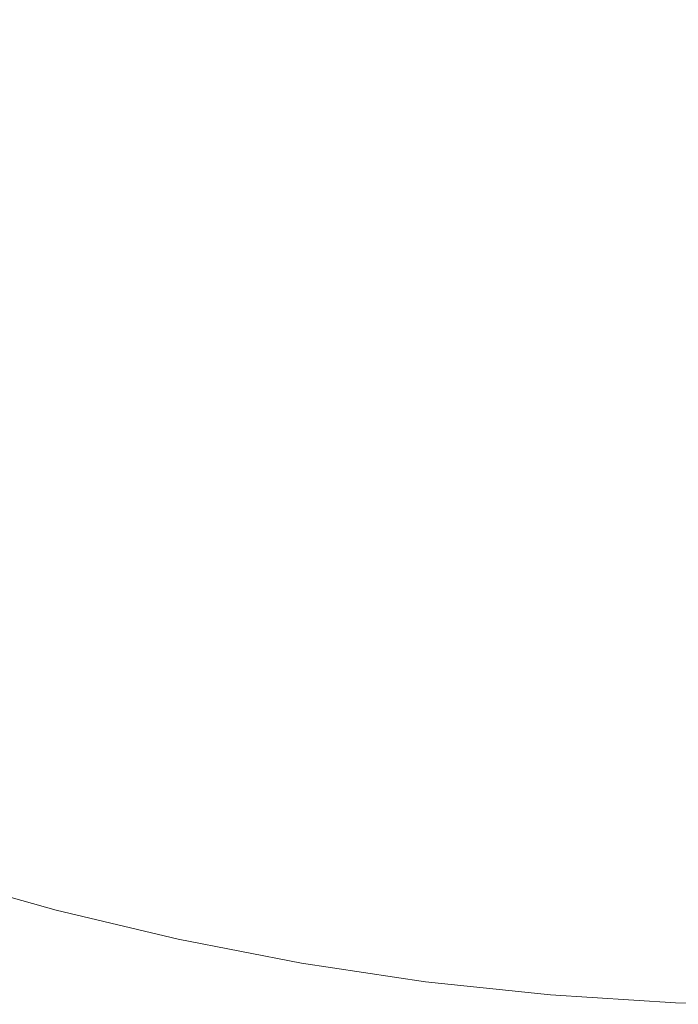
# Model space of a CAD drawing. Header units: centimetres. Extents: x -26 to 27.3, y -21.7 to -19.9.
# Tile 63 of 202: x -7.9694 to -7.9026, y -21.4598 to -21.3599. Entities that reach past the tile are written whole.
import ezdxf

# ---------------------------------------------------------------- set-up
doc = ezdxf.new("R2010")
doc.units = ezdxf.units.CM
doc.header["$LTSCALE"] = 2.54
doc.layers.add('Lucido design-1', color=7, linetype='Continuous')

# ---------------------------------------------------------------- blocks, each defined once
blk = doc.blocks.new('Gruppo-4-1')
at = {"color": 7, "linetype": 'Continuous', "lineweight": 9}
blk.add_3dface([(-25.890147, -19.959888, 330.586121), (-25.890147, -21.559888, 330.586121), (27.209853, -21.559888, 330.586121), (27.209853, -19.959888, 330.586121)], dxfattribs=at)
for points, invisible_edges in [([(-7.960888, -21.360105, 329.837987), (-7.969322, -21.356922, 329.837987), (-7.968622, -21.355182, 329.841573), (-7.960263, -21.358336, 329.841573)], 15), ([(-7.961561, -21.362011, 329.834477), (-7.970075, -21.358798, 329.834477), (-7.969322, -21.356922, 329.837987), (-7.960888, -21.360105, 329.837987)], 15), ([(-7.951778, -21.361133, 329.841573), (-7.960263, -21.358336, 329.841573), (-7.959688, -21.356708, 329.845228), (-7.951272, -21.359482, 329.845228)], 15), ([(-7.942349, -21.360371, 329.848945), (-7.95081, -21.357975, 329.848945), (-7.950393, -21.356613, 329.852718), (-7.94199, -21.358993, 329.852718)], 15), ([(-7.942746, -21.361896, 329.845228), (-7.951272, -21.359482, 329.845228), (-7.95081, -21.357975, 329.848945), (-7.942349, -21.360371, 329.848945)], 15), ([(-7.933493, -21.361014, 329.852718), (-7.94199, -21.358993, 329.852718), (-7.94167, -21.357765, 329.856541), (-7.933226, -21.359774, 329.856541)], 15), ([(-7.924515, -21.360325, 329.860408), (-7.932991, -21.358686, 329.860408), (-7.93279, -21.357752, 329.864311), (-7.924354, -21.359384, 329.864311)], 15), ([(-7.962282, -21.364051, 329.831048), (-7.970882, -21.360806, 329.831048), (-7.970075, -21.358798, 329.834477), (-7.961561, -21.362011, 329.834477)], 15), ([(-7.952327, -21.362927, 329.837987), (-7.960888, -21.360105, 329.837987), (-7.960263, -21.358336, 329.841573), (-7.951778, -21.361133, 329.841573)], 15), ([(-7.933793, -21.362406, 329.848945), (-7.942349, -21.360371, 329.848945), (-7.94199, -21.358993, 329.852718), (-7.933493, -21.361014, 329.852718)], 15), ([(-7.924703, -21.361422, 329.856541), (-7.933226, -21.359774, 329.856541), (-7.932991, -21.358686, 329.860408), (-7.924515, -21.360325, 329.860408)], 15), ([(-7.915856, -21.360656, 329.864311), (-7.924354, -21.359384, 329.864311), (-7.924219, -21.358599, 329.868245), (-7.915755, -21.359866, 329.868245)], 15), ([(-7.907191, -21.360137, 329.872202), (-7.915674, -21.359234, 329.872202), (-7.915614, -21.35876, 329.876176), (-7.90715, -21.359661, 329.876176)], 15), ([(-7.943181, -21.363568, 329.841573), (-7.951778, -21.361133, 329.841573), (-7.951272, -21.359482, 329.845228), (-7.942746, -21.361896, 329.845228)], 15), ([(-7.924918, -21.362672, 329.852718), (-7.933493, -21.361014, 329.852718), (-7.933226, -21.359774, 329.856541), (-7.924703, -21.361422, 329.856541)], 15), ([(-7.915978, -21.361603, 329.860408), (-7.924515, -21.360325, 329.860408), (-7.924354, -21.359384, 329.864311), (-7.915856, -21.360656, 329.864311)], 15), ([(-7.907312, -21.361566, 329.864311), (-7.915856, -21.360656, 329.864311), (-7.915755, -21.359866, 329.868245), (-7.907245, -21.360773, 329.868245)], 15), ([(-7.907245, -21.360773, 329.868245), (-7.915755, -21.359866, 329.868245), (-7.915674, -21.359234, 329.872202), (-7.907191, -21.360137, 329.872202)], 15), ([(-7.898677, -21.36068, 329.872202), (-7.907191, -21.360137, 329.872202), (-7.90715, -21.359661, 329.876176), (-7.898656, -21.360203, 329.876176)], 15), ([(-7.898656, -21.360203, 329.876176), (-7.90715, -21.359661, 329.876176), (-7.907123, -21.359345, 329.880161), (-7.898643, -21.359885, 329.880161)], 15), ([(-7.96305, -21.366223, 329.827706), (-7.971741, -21.362943, 329.827706), (-7.970882, -21.360806, 329.831048), (-7.962282, -21.364051, 329.831048)], 15), ([(-7.952919, -21.36486, 329.834477), (-7.961561, -21.362011, 329.834477), (-7.960888, -21.360105, 329.837987), (-7.952327, -21.362927, 329.837987)], 15), ([(-7.934125, -21.363947, 329.845228), (-7.942746, -21.361896, 329.845228), (-7.942349, -21.360371, 329.848945), (-7.933793, -21.362406, 329.848945)], 15), ([(-7.925158, -21.364075, 329.848945), (-7.933793, -21.362406, 329.848945), (-7.933493, -21.361014, 329.852718), (-7.924918, -21.362672, 329.852718)], 15), ([(-7.916119, -21.362707, 329.856541), (-7.924703, -21.361422, 329.856541), (-7.924515, -21.360325, 329.860408), (-7.915978, -21.361603, 329.860408)], 15), ([(-7.907393, -21.362518, 329.860408), (-7.915978, -21.361603, 329.860408), (-7.915856, -21.360656, 329.864311), (-7.907312, -21.361566, 329.864311)], 15), ([(-7.898737, -21.362113, 329.864311), (-7.907312, -21.361566, 329.864311), (-7.907245, -21.360773, 329.868245), (-7.898704, -21.361317, 329.868245)], 15), ([(-7.898704, -21.361317, 329.868245), (-7.907245, -21.360773, 329.868245), (-7.907191, -21.360137, 329.872202), (-7.898677, -21.36068, 329.872202)], 15), ([(-7.953553, -21.366929, 329.831048), (-7.962282, -21.364051, 329.831048), (-7.961561, -21.362011, 329.834477), (-7.952919, -21.36486, 329.834477)], 15), ([(-7.943654, -21.365383, 329.837987), (-7.952327, -21.362927, 329.837987), (-7.951778, -21.361133, 329.841573), (-7.943181, -21.363568, 329.841573)], 15), ([(-7.934489, -21.365635, 329.841573), (-7.943181, -21.363568, 329.841573), (-7.942746, -21.361896, 329.845228), (-7.934125, -21.363947, 329.845228)], 15), ([(-7.91628, -21.363965, 329.852718), (-7.924918, -21.362672, 329.852718), (-7.924703, -21.361422, 329.856541), (-7.916119, -21.362707, 329.856541)], 15), ([(-7.907488, -21.363626, 329.856541), (-7.916119, -21.362707, 329.856541), (-7.915978, -21.361603, 329.860408), (-7.907393, -21.362518, 329.860408)], 15), ([(-7.898778, -21.363067, 329.860408), (-7.907393, -21.362518, 329.860408), (-7.907312, -21.361566, 329.864311), (-7.898737, -21.362113, 329.864311)], 15), ([(-7.963875, -21.368559, 329.824409), (-7.972665, -21.365242, 329.824409), (-7.971741, -21.362943, 329.827706), (-7.96305, -21.366223, 329.827706)], 15), ([(-7.944163, -21.367339, 329.834477), (-7.952919, -21.36486, 329.834477), (-7.952327, -21.362927, 329.837987), (-7.943654, -21.365383, 329.837987)], 15), ([(-7.925425, -21.365629, 329.845228), (-7.934125, -21.363947, 329.845228), (-7.933793, -21.362406, 329.848945), (-7.925158, -21.364075, 329.848945)], 15), ([(-7.916461, -21.365377, 329.848945), (-7.925158, -21.364075, 329.848945), (-7.924918, -21.362672, 329.852718), (-7.91628, -21.363965, 329.852718)], 15), ([(-7.907595, -21.364891, 329.852718), (-7.91628, -21.363965, 329.852718), (-7.916119, -21.362707, 329.856541), (-7.907488, -21.363626, 329.856541)], 15), ([(-7.898825, -21.364179, 329.856541), (-7.907488, -21.363626, 329.856541), (-7.907393, -21.362518, 329.860408), (-7.898778, -21.363067, 329.860408)], 15), ([(-7.954227, -21.369132, 329.827706), (-7.96305, -21.366223, 329.827706), (-7.962282, -21.364051, 329.831048), (-7.953553, -21.366929, 329.831048)], 15), ([(-7.934884, -21.367469, 329.837987), (-7.943654, -21.365383, 329.837987), (-7.943181, -21.363568, 329.841573), (-7.934489, -21.365635, 329.841573)], 15), ([(-7.925717, -21.367332, 329.841573), (-7.934489, -21.365635, 329.841573), (-7.934125, -21.363947, 329.845228), (-7.925425, -21.365629, 329.845228)], 15), ([(-7.916661, -21.366941, 329.845228), (-7.925425, -21.365629, 329.845228), (-7.925158, -21.364075, 329.848945), (-7.916461, -21.365377, 329.848945)], 15), ([(-7.907716, -21.366309, 329.848945), (-7.916461, -21.365377, 329.848945), (-7.91628, -21.363965, 329.852718), (-7.907595, -21.364891, 329.852718)], 15), ([(-7.898879, -21.365446, 329.852718), (-7.907595, -21.364891, 329.852718), (-7.907488, -21.363626, 329.856541), (-7.898825, -21.364179, 329.856541)], 15), ([(-7.944708, -21.369433, 329.831048), (-7.953553, -21.366929, 329.831048), (-7.952919, -21.36486, 329.834477), (-7.944163, -21.367339, 329.834477)], 15), ([(-7.898939, -21.366869, 329.848945), (-7.907716, -21.366309, 329.848945), (-7.907595, -21.364891, 329.852718), (-7.898879, -21.365446, 329.852718)], 15), ([(-7.964733, -21.370987, 329.821261), (-7.973625, -21.367631, 329.821261), (-7.972665, -21.365242, 329.824409), (-7.963875, -21.368559, 329.824409)], 15), ([(-7.93531, -21.369445, 329.834477), (-7.944163, -21.367339, 329.834477), (-7.943654, -21.365383, 329.837987), (-7.934884, -21.367469, 329.837987)], 15), ([(-7.926034, -21.36918, 329.837987), (-7.934884, -21.367469, 329.837987), (-7.934489, -21.365635, 329.841573), (-7.925717, -21.367332, 329.841573)], 15), ([(-7.916881, -21.368654, 329.841573), (-7.925717, -21.367332, 329.841573), (-7.925425, -21.365629, 329.845228), (-7.916661, -21.366941, 329.845228)], 15), ([(-7.90785, -21.36788, 329.845228), (-7.916661, -21.366941, 329.845228), (-7.916461, -21.365377, 329.848945), (-7.907716, -21.366309, 329.848945)], 15), ([(-7.954953, -21.3715, 329.824409), (-7.963875, -21.368559, 329.824409), (-7.96305, -21.366223, 329.827706), (-7.954227, -21.369132, 329.827706)], 15), ([(-7.945289, -21.371663, 329.827706), (-7.954227, -21.369132, 329.827706), (-7.953553, -21.366929, 329.831048), (-7.944708, -21.369433, 329.831048)], 15), ([(-7.907996, -21.369601, 329.841573), (-7.916881, -21.368654, 329.841573), (-7.916661, -21.366941, 329.845228), (-7.90785, -21.36788, 329.845228)], 15), ([(-7.899006, -21.368444, 329.845228), (-7.90785, -21.36788, 329.845228), (-7.907716, -21.366309, 329.848945), (-7.898939, -21.366869, 329.848945)], 15), ([(-7.965634, -21.373536, 329.818216), (-7.974633, -21.370139, 329.818216), (-7.973625, -21.367631, 329.821261), (-7.964733, -21.370987, 329.821261)], 15), ([(-7.935766, -21.37156, 329.831048), (-7.944708, -21.369433, 329.831048), (-7.944163, -21.367339, 329.834477), (-7.93531, -21.369445, 329.834477)], 15), ([(-7.926375, -21.371172, 329.834477), (-7.93531, -21.369445, 329.834477), (-7.934884, -21.367469, 329.837987), (-7.926034, -21.36918, 329.837987)], 15), ([(-7.917119, -21.370515, 329.837987), (-7.926034, -21.36918, 329.837987), (-7.925717, -21.367332, 329.841573), (-7.916881, -21.368654, 329.841573)], 15), ([(-7.89908, -21.370169, 329.841573), (-7.907996, -21.369601, 329.841573), (-7.90785, -21.36788, 329.845228), (-7.899006, -21.368444, 329.845228)], 15), ([(-7.955706, -21.373962, 329.821261), (-7.964733, -21.370987, 329.821261), (-7.963875, -21.368559, 329.824409), (-7.954953, -21.3715, 329.824409)], 15), ([(-7.908155, -21.37147, 329.837987), (-7.917119, -21.370515, 329.837987), (-7.916881, -21.368654, 329.841573), (-7.907996, -21.369601, 329.841573)], 15), ([(-7.945913, -21.37406, 329.824409), (-7.954953, -21.3715, 329.824409), (-7.954227, -21.369132, 329.827706), (-7.945289, -21.371663, 329.827706)], 15), ([(-7.936251, -21.373812, 329.827706), (-7.945289, -21.371663, 329.827706), (-7.944708, -21.369433, 329.831048), (-7.935766, -21.37156, 329.831048)], 15), ([(-7.926741, -21.373306, 329.831048), (-7.935766, -21.37156, 329.831048), (-7.93531, -21.369445, 329.834477), (-7.926375, -21.371172, 329.834477)], 15), ([(-7.917376, -21.37252, 329.834477), (-7.926375, -21.371172, 329.834477), (-7.926034, -21.36918, 329.837987), (-7.917119, -21.370515, 329.837987)], 15), ([(-7.899159, -21.372043, 329.837987), (-7.908155, -21.37147, 329.837987), (-7.907996, -21.369601, 329.841573), (-7.89908, -21.370169, 329.841573)], 15), ([(-7.966576, -21.376202, 329.815281), (-7.975687, -21.372763, 329.815281), (-7.974633, -21.370139, 329.818216), (-7.965634, -21.373536, 329.818216)], 15), ([(-7.956498, -21.376547, 329.818216), (-7.965634, -21.373536, 329.818216), (-7.964733, -21.370987, 329.821261), (-7.955706, -21.373962, 329.821261)], 15), ([(-7.908327, -21.373484, 329.834477), (-7.917376, -21.37252, 329.834477), (-7.917119, -21.370515, 329.837987), (-7.908155, -21.37147, 329.837987)], 15), ([(-7.946562, -21.376552, 329.821261), (-7.955706, -21.373962, 329.821261), (-7.954953, -21.3715, 329.824409), (-7.945913, -21.37406, 329.824409)], 15), ([(-7.936773, -21.376234, 329.824409), (-7.945913, -21.37406, 329.824409), (-7.945289, -21.371663, 329.827706), (-7.936251, -21.373812, 329.827706)], 15), ([(-7.92713, -21.375576, 329.827706), (-7.936251, -21.373812, 329.827706), (-7.935766, -21.37156, 329.831048), (-7.926741, -21.373306, 329.831048)], 15), ([(-7.91765, -21.374666, 329.831048), (-7.926741, -21.373306, 329.831048), (-7.926375, -21.371172, 329.834477), (-7.917376, -21.37252, 329.834477)], 15), ([(-7.899245, -21.374063, 329.834477), (-7.908327, -21.373484, 329.834477), (-7.908155, -21.37147, 329.837987), (-7.899159, -21.372043, 329.837987)], 15), ([(-7.967558, -21.378982, 329.812462), (-7.976787, -21.375499, 329.812462), (-7.975687, -21.372763, 329.815281), (-7.966576, -21.376202, 329.815281)], 15), ([(-7.90851, -21.37564, 329.831048), (-7.91765, -21.374666, 329.831048), (-7.917376, -21.37252, 329.834477), (-7.908327, -21.373484, 329.834477)], 15), ([(-7.957326, -21.379251, 329.815281), (-7.966576, -21.376202, 329.815281), (-7.965634, -21.373536, 329.818216), (-7.956498, -21.376547, 329.818216)], 15), ([(-7.947243, -21.379168, 329.818216), (-7.956498, -21.376547, 329.818216), (-7.955706, -21.373962, 329.821261), (-7.946562, -21.376552, 329.821261)], 15), ([(-7.937316, -21.378751, 329.821261), (-7.946562, -21.376552, 329.821261), (-7.945913, -21.37406, 329.824409), (-7.936773, -21.376234, 329.824409)], 15), ([(-7.927549, -21.378018, 329.824409), (-7.936773, -21.376234, 329.824409), (-7.936251, -21.373812, 329.827706), (-7.92713, -21.375576, 329.827706)], 15), ([(-7.917943, -21.376951, 329.827706), (-7.92713, -21.375576, 329.827706), (-7.926741, -21.373306, 329.831048), (-7.91765, -21.374666, 329.831048)], 15), ([(-7.899337, -21.376225, 329.831048), (-7.90851, -21.37564, 329.831048), (-7.908327, -21.373484, 329.834477), (-7.899245, -21.374063, 329.834477)], 15), ([(-7.908706, -21.377935, 329.827706), (-7.917943, -21.376951, 329.827706), (-7.91765, -21.374666, 329.831048), (-7.90851, -21.37564, 329.831048)], 15), ([(-7.968578, -21.38187, 329.809762), (-7.977929, -21.378341, 329.809762), (-7.976787, -21.375499, 329.812462), (-7.967558, -21.378982, 329.812462)], 15), ([(-7.918258, -21.379409, 329.824409), (-7.927549, -21.378018, 329.824409), (-7.92713, -21.375576, 329.827706), (-7.917943, -21.376951, 329.827706)], 15), ([(-7.899435, -21.378527, 329.827706), (-7.908706, -21.377935, 329.827706), (-7.90851, -21.37564, 329.831048), (-7.899337, -21.376225, 329.831048)], 15), ([(-7.958189, -21.38207, 329.812462), (-7.967558, -21.378982, 329.812462), (-7.966576, -21.376202, 329.815281), (-7.957326, -21.379251, 329.815281)], 15), ([(-7.947956, -21.381904, 329.815281), (-7.957326, -21.379251, 329.815281), (-7.956498, -21.376547, 329.818216), (-7.947243, -21.379168, 329.818216)], 15), ([(-7.937885, -21.381393, 329.818216), (-7.947243, -21.379168, 329.818216), (-7.946562, -21.376552, 329.821261), (-7.937316, -21.378751, 329.821261)], 15), ([(-7.927984, -21.380555, 329.821261), (-7.937316, -21.378751, 329.821261), (-7.936773, -21.376234, 329.824409), (-7.927549, -21.378018, 329.824409)], 15), ([(-7.908916, -21.380404, 329.824409), (-7.918258, -21.379409, 329.824409), (-7.917943, -21.376951, 329.827706), (-7.908706, -21.377935, 329.827706)], 15), ([(-7.918585, -21.381962, 329.821261), (-7.927984, -21.380555, 329.821261), (-7.927549, -21.378018, 329.824409), (-7.918258, -21.379409, 329.824409)], 15), ([(-7.89954, -21.381002, 329.824409), (-7.908916, -21.380404, 329.824409), (-7.908706, -21.377935, 329.827706), (-7.899435, -21.378527, 329.827706)], 15), ([(-7.969636, -21.384863, 329.807187), (-7.979112, -21.381286, 329.807187), (-7.977929, -21.378341, 329.809762), (-7.968578, -21.38187, 329.809762)], 15), ([(-7.959086, -21.384999, 329.809762), (-7.968578, -21.38187, 329.809762), (-7.967558, -21.378982, 329.812462), (-7.958189, -21.38207, 329.812462)], 15), ([(-7.928441, -21.38322, 329.818216), (-7.937885, -21.381393, 329.818216), (-7.937316, -21.378751, 329.821261), (-7.927984, -21.380555, 329.821261)], 15), ([(-7.948698, -21.384757, 329.812462), (-7.958189, -21.38207, 329.812462), (-7.957326, -21.379251, 329.815281), (-7.947956, -21.381904, 329.815281)], 15), ([(-7.938481, -21.384158, 329.815281), (-7.947956, -21.381904, 329.815281), (-7.947243, -21.379168, 329.818216), (-7.937885, -21.381393, 329.818216)], 15), ([(-7.909134, -21.382969, 329.821261), (-7.918585, -21.381962, 329.821261), (-7.918258, -21.379409, 329.824409), (-7.908916, -21.380404, 329.824409)], 15), ([(-7.918928, -21.384644, 329.818216), (-7.928441, -21.38322, 329.818216), (-7.927984, -21.380555, 329.821261), (-7.918585, -21.381962, 329.821261)], 15), ([(-7.899649, -21.383574, 329.821261), (-7.909134, -21.382969, 329.821261), (-7.908916, -21.380404, 329.824409), (-7.89954, -21.381002, 329.824409)], 15), ([(-7.960016, -21.388034, 329.807187), (-7.969636, -21.384863, 329.807187), (-7.968578, -21.38187, 329.809762), (-7.959086, -21.384999, 329.809762)], 15), ([(-7.939102, -21.38704, 329.812462), (-7.948698, -21.384757, 329.812462), (-7.947956, -21.381904, 329.815281), (-7.938481, -21.384158, 329.815281)], 15), ([(-7.928919, -21.386007, 329.815281), (-7.938481, -21.384158, 329.815281), (-7.937885, -21.381393, 329.818216), (-7.928441, -21.38322, 329.818216)], 15), ([(-7.909363, -21.385663, 329.818216), (-7.918928, -21.384644, 329.818216), (-7.918585, -21.381962, 329.821261), (-7.909134, -21.382969, 329.821261)], 15), ([(-7.94947, -21.387722, 329.809762), (-7.959086, -21.384999, 329.809762), (-7.958189, -21.38207, 329.812462), (-7.948698, -21.384757, 329.812462)], 15), ([(-7.899764, -21.386275, 329.818216), (-7.909363, -21.385663, 329.818216), (-7.909134, -21.382969, 329.821261), (-7.899649, -21.383574, 329.821261)], 15), ([(-7.919287, -21.387449, 329.815281), (-7.928919, -21.386007, 329.815281), (-7.928441, -21.38322, 329.818216), (-7.918928, -21.384644, 329.818216)], 15), ([(-7.960976, -21.391169, 329.804742), (-7.970728, -21.387955, 329.804742), (-7.969636, -21.384863, 329.807187), (-7.960016, -21.388034, 329.807187)], 15), ([(-7.95027, -21.390793, 329.807187), (-7.960016, -21.388034, 329.807187), (-7.959086, -21.384999, 329.809762), (-7.94947, -21.387722, 329.809762)], 15), ([(-7.939747, -21.390034, 329.809762), (-7.94947, -21.387722, 329.809762), (-7.948698, -21.384757, 329.812462), (-7.939102, -21.38704, 329.812462)], 15), ([(-7.929417, -21.388913, 329.812462), (-7.939102, -21.38704, 329.812462), (-7.938481, -21.384158, 329.815281), (-7.928919, -21.386007, 329.815281)], 15), ([(-7.909603, -21.388481, 329.815281), (-7.919287, -21.387449, 329.815281), (-7.918928, -21.384644, 329.818216), (-7.909363, -21.385663, 329.818216)], 15), ([(-7.919662, -21.390373, 329.812462), (-7.929417, -21.388913, 329.812462), (-7.928919, -21.386007, 329.815281), (-7.919287, -21.387449, 329.815281)], 15), ([(-7.899884, -21.3891, 329.815281), (-7.909603, -21.388481, 329.815281), (-7.909363, -21.385663, 329.818216), (-7.899764, -21.386275, 329.818216)], 15), ([(-7.929935, -21.391932, 329.809762), (-7.939747, -21.390034, 329.809762), (-7.939102, -21.38704, 329.812462), (-7.929417, -21.388913, 329.812462)], 15), ([(-7.961966, -21.394401, 329.802432), (-7.971854, -21.391142, 329.802432), (-7.970728, -21.387955, 329.804742), (-7.960976, -21.391169, 329.804742)], 15), ([(-7.951096, -21.393967, 329.804742), (-7.960976, -21.391169, 329.804742), (-7.960016, -21.388034, 329.807187), (-7.95027, -21.390793, 329.807187)], 15), ([(-7.940416, -21.393137, 329.807187), (-7.95027, -21.390793, 329.807187), (-7.94947, -21.387722, 329.809762), (-7.939747, -21.390034, 329.809762)], 15), ([(-7.909853, -21.391418, 329.812462), (-7.919662, -21.390373, 329.812462), (-7.919287, -21.387449, 329.815281), (-7.909603, -21.388481, 329.815281)], 15), ([(-7.920051, -21.393411, 329.809762), (-7.929935, -21.391932, 329.809762), (-7.929417, -21.388913, 329.812462), (-7.919662, -21.390373, 329.812462)], 15), ([(-7.900009, -21.392046, 329.812462), (-7.909853, -21.391418, 329.812462), (-7.909603, -21.388481, 329.815281), (-7.899884, -21.3891, 329.815281)], 15), ([(-7.930471, -21.39506, 329.807187), (-7.940416, -21.393137, 329.807187), (-7.939747, -21.390034, 329.809762), (-7.929935, -21.391932, 329.809762)], 15), ([(-7.941107, -21.396343, 329.804742), (-7.951096, -21.393967, 329.804742), (-7.95027, -21.390793, 329.807187), (-7.940416, -21.393137, 329.807187)], 15), ([(-7.910113, -21.39447, 329.809762), (-7.920051, -21.393411, 329.809762), (-7.919662, -21.390373, 329.812462), (-7.909853, -21.391418, 329.812462)], 15), ([(-7.962983, -21.397724, 329.800259), (-7.973012, -21.394418, 329.800259), (-7.971854, -21.391142, 329.802432), (-7.961966, -21.394401, 329.802432)], 15), ([(-7.951948, -21.397238, 329.802432), (-7.961966, -21.394401, 329.802432), (-7.960976, -21.391169, 329.804742), (-7.951096, -21.393967, 329.804742)], 15), ([(-7.920454, -21.39656, 329.807187), (-7.930471, -21.39506, 329.807187), (-7.929935, -21.391932, 329.809762), (-7.920051, -21.393411, 329.809762)], 15), ([(-7.900139, -21.395106, 329.809762), (-7.910113, -21.39447, 329.809762), (-7.909853, -21.391418, 329.812462), (-7.900009, -21.392046, 329.812462)], 15), ([(-7.941819, -21.399647, 329.802432), (-7.951948, -21.397238, 329.802432), (-7.951096, -21.393967, 329.804742), (-7.941107, -21.396343, 329.804742)], 15), ([(-7.931026, -21.398293, 329.804742), (-7.941107, -21.396343, 329.804742), (-7.940416, -21.393137, 329.807187), (-7.930471, -21.39506, 329.807187)], 15), ([(-7.910382, -21.397633, 329.807187), (-7.920454, -21.39656, 329.807187), (-7.920051, -21.393411, 329.809762), (-7.910113, -21.39447, 329.809762)], 15), ([(-7.964027, -21.401132, 329.798229), (-7.974199, -21.397779, 329.798229), (-7.973012, -21.394418, 329.800259), (-7.962983, -21.397724, 329.800259)], 15), ([(-7.952824, -21.400601, 329.800259), (-7.962983, -21.397724, 329.800259), (-7.961966, -21.394401, 329.802432), (-7.951948, -21.397238, 329.802432)], 15), ([(-7.900274, -21.398277, 329.807187), (-7.910382, -21.397633, 329.807187), (-7.910113, -21.39447, 329.809762), (-7.900139, -21.395106, 329.809762)], 15), ([(-7.920871, -21.399813, 329.804742), (-7.931026, -21.398293, 329.804742), (-7.930471, -21.39506, 329.807187), (-7.920454, -21.39656, 329.807187)], 15), ([(-7.931597, -21.401624, 329.802432), (-7.941819, -21.399647, 329.802432), (-7.941107, -21.396343, 329.804742), (-7.931026, -21.398293, 329.804742)], 15), ([(-7.91066, -21.400901, 329.804742), (-7.920871, -21.399813, 329.804742), (-7.920454, -21.39656, 329.807187), (-7.910382, -21.397633, 329.807187)], 15), ([(-7.965095, -21.40462, 329.796346), (-7.975414, -21.401218, 329.796346), (-7.974199, -21.397779, 329.798229), (-7.964027, -21.401132, 329.798229)], 15), ([(-7.953722, -21.40405, 329.798229), (-7.964027, -21.401132, 329.798229), (-7.962983, -21.397724, 329.800259), (-7.952824, -21.400601, 329.800259)], 15), ([(-7.942551, -21.403044, 329.800259), (-7.952824, -21.400601, 329.800259), (-7.951948, -21.397238, 329.802432), (-7.941819, -21.399647, 329.802432)], 15), ([(-7.900413, -21.401554, 329.804742), (-7.91066, -21.400901, 329.804742), (-7.910382, -21.397633, 329.807187), (-7.900274, -21.398277, 329.807187)], 15), ([(-7.9213, -21.403166, 329.802432), (-7.931597, -21.401624, 329.802432), (-7.931026, -21.398293, 329.804742), (-7.920871, -21.399813, 329.804742)], 15), ([(-7.932184, -21.405049, 329.800259), (-7.942551, -21.403044, 329.800259), (-7.941819, -21.399647, 329.802432), (-7.931597, -21.401624, 329.802432)], 15), ([(-7.910947, -21.404268, 329.802432), (-7.9213, -21.403166, 329.802432), (-7.920871, -21.399813, 329.804742), (-7.91066, -21.400901, 329.804742)], 15), ([(-7.943302, -21.406528, 329.798229), (-7.953722, -21.40405, 329.798229), (-7.952824, -21.400601, 329.800259), (-7.942551, -21.403044, 329.800259)], 15), ([(-7.900556, -21.404931, 329.802432), (-7.910947, -21.404268, 329.802432), (-7.91066, -21.400901, 329.804742), (-7.900413, -21.401554, 329.804742)], 15), ([(-7.966186, -21.408182, 329.794612), (-7.976655, -21.404731, 329.794612), (-7.975414, -21.401218, 329.796346), (-7.965095, -21.40462, 329.796346)], 15), ([(-7.954641, -21.40758, 329.796346), (-7.965095, -21.40462, 329.796346), (-7.964027, -21.401132, 329.798229), (-7.953722, -21.40405, 329.798229)], 15), ([(-7.921741, -21.406612, 329.800259), (-7.932184, -21.405049, 329.800259), (-7.931597, -21.401624, 329.802432), (-7.9213, -21.403166, 329.802432)], 15), ([(-7.932786, -21.408562, 329.798229), (-7.943302, -21.406528, 329.798229), (-7.942551, -21.403044, 329.800259), (-7.932184, -21.405049, 329.800259)], 15), ([(-7.911242, -21.407731, 329.800259), (-7.921741, -21.406612, 329.800259), (-7.9213, -21.403166, 329.802432), (-7.910947, -21.404268, 329.802432)], 15), ([(-7.967298, -21.411812, 329.793031), (-7.97792, -21.408311, 329.793031), (-7.976655, -21.404731, 329.794612), (-7.966186, -21.408182, 329.794612)], 15), ([(-7.95558, -21.411185, 329.794612), (-7.966186, -21.408182, 329.794612), (-7.965095, -21.40462, 329.796346), (-7.954641, -21.40758, 329.796346)], 15), ([(-7.944071, -21.410094, 329.796346), (-7.954641, -21.40758, 329.796346), (-7.953722, -21.40405, 329.798229), (-7.943302, -21.406528, 329.798229)], 15), ([(-7.900704, -21.408403, 329.800259), (-7.911242, -21.407731, 329.800259), (-7.910947, -21.404268, 329.802432), (-7.900556, -21.404931, 329.802432)], 15), ([(-7.922194, -21.410148, 329.798229), (-7.932786, -21.408562, 329.798229), (-7.932184, -21.405049, 329.800259), (-7.921741, -21.406612, 329.800259)], 15), ([(-7.933403, -21.412157, 329.796346), (-7.944071, -21.410094, 329.796346), (-7.943302, -21.406528, 329.798229), (-7.932786, -21.408562, 329.798229)], 15), ([(-7.911544, -21.411282, 329.798229), (-7.922194, -21.410148, 329.798229), (-7.921741, -21.406612, 329.800259), (-7.911242, -21.407731, 329.800259)], 15), ([(-7.944855, -21.413736, 329.794612), (-7.95558, -21.411185, 329.794612), (-7.954641, -21.40758, 329.796346), (-7.944071, -21.410094, 329.796346)], 15), ([(-7.900855, -21.411964, 329.798229), (-7.911544, -21.411282, 329.798229), (-7.911242, -21.407731, 329.800259), (-7.900704, -21.408403, 329.800259)], 15), ([(-7.968429, -21.415505, 329.791607), (-7.979207, -21.411952, 329.791607), (-7.97792, -21.408311, 329.793031), (-7.967298, -21.411812, 329.793031)], 15), ([(-7.956536, -21.414859, 329.793031), (-7.967298, -21.411812, 329.793031), (-7.966186, -21.408182, 329.794612), (-7.95558, -21.411185, 329.794612)], 15), ([(-7.922657, -21.413766, 329.796346), (-7.933403, -21.412157, 329.796346), (-7.932786, -21.408562, 329.798229), (-7.922194, -21.410148, 329.798229)], 15), ([(-7.934032, -21.415829, 329.794612), (-7.944855, -21.413736, 329.794612), (-7.944071, -21.410094, 329.796346), (-7.933403, -21.412157, 329.796346)], 15), ([(-7.911853, -21.414917, 329.796346), (-7.922657, -21.413766, 329.796346), (-7.922194, -21.410148, 329.798229), (-7.911544, -21.411282, 329.798229)], 15), ([(-7.969577, -21.419253, 329.790342), (-7.980513, -21.415649, 329.790342), (-7.979207, -21.411952, 329.791607), (-7.968429, -21.415505, 329.791607)], 15), ([(-7.95751, -21.418597, 329.791607), (-7.968429, -21.415505, 329.791607), (-7.967298, -21.411812, 329.793031), (-7.956536, -21.414859, 329.793031)], 15), ([(-7.945655, -21.417447, 329.793031), (-7.956536, -21.414859, 329.793031), (-7.95558, -21.411185, 329.794612), (-7.944855, -21.413736, 329.794612)], 15), ([(-7.90101, -21.415608, 329.796346), (-7.911853, -21.414917, 329.796346), (-7.911544, -21.411282, 329.798229), (-7.900855, -21.411964, 329.798229)], 15), ([(-7.923131, -21.417461, 329.794612), (-7.934032, -21.415829, 329.794612), (-7.933403, -21.412157, 329.796346), (-7.922657, -21.413766, 329.796346)], 15), ([(-7.934674, -21.419571, 329.793031), (-7.945655, -21.417447, 329.793031), (-7.944855, -21.413736, 329.794612), (-7.934032, -21.415829, 329.794612)], 15), ([(-7.912169, -21.418629, 329.794612), (-7.923131, -21.417461, 329.794612), (-7.922657, -21.413766, 329.796346), (-7.911853, -21.414917, 329.796346)], 15), ([(-7.946469, -21.421223, 329.791607), (-7.95751, -21.418597, 329.791607), (-7.956536, -21.414859, 329.793031), (-7.945655, -21.417447, 329.793031)], 15), ([(-7.901168, -21.41933, 329.794612), (-7.912169, -21.418629, 329.794612), (-7.911853, -21.414917, 329.796346), (-7.90101, -21.415608, 329.796346)], 15), ([(-7.958497, -21.422391, 329.790342), (-7.969577, -21.419253, 329.790342), (-7.968429, -21.415505, 329.791607), (-7.95751, -21.418597, 329.791607)], 15), ([(-7.923613, -21.421227, 329.793031), (-7.934674, -21.419571, 329.793031), (-7.934032, -21.415829, 329.794612), (-7.923131, -21.417461, 329.794612)], 15), ([(-7.935327, -21.423377, 329.791607), (-7.946469, -21.421223, 329.791607), (-7.945655, -21.417447, 329.793031), (-7.934674, -21.419571, 329.793031)], 15), ([(-7.912491, -21.422412, 329.793031), (-7.923613, -21.421227, 329.793031), (-7.923131, -21.417461, 329.794612), (-7.912169, -21.418629, 329.794612)], 15), ([(-7.947295, -21.425055, 329.790342), (-7.958497, -21.422391, 329.790342), (-7.95751, -21.418597, 329.791607), (-7.946469, -21.421223, 329.791607)], 15), ([(-7.901329, -21.423124, 329.793031), (-7.912491, -21.422412, 329.793031), (-7.912169, -21.418629, 329.794612), (-7.901168, -21.41933, 329.794612)], 15), ([(-7.959498, -21.426235, 329.789238), (-7.97074, -21.423052, 329.789238), (-7.969577, -21.419253, 329.790342), (-7.958497, -21.422391, 329.790342)], 15), ([(-7.924103, -21.425058, 329.791607), (-7.935327, -21.423377, 329.791607), (-7.934674, -21.419571, 329.793031), (-7.923613, -21.421227, 329.793031)], 15), ([(-7.935989, -21.427242, 329.790342), (-7.947295, -21.425055, 329.790342), (-7.946469, -21.421223, 329.791607), (-7.935327, -21.423377, 329.791607)], 15), ([(-7.912819, -21.42626, 329.791607), (-7.924103, -21.425058, 329.791607), (-7.923613, -21.421227, 329.793031), (-7.912491, -21.422412, 329.793031)], 15), ([(-7.948132, -21.428939, 329.789238), (-7.959498, -21.426235, 329.789238), (-7.958497, -21.422391, 329.790342), (-7.947295, -21.425055, 329.790342)], 15), ([(-7.901493, -21.426982, 329.791607), (-7.912819, -21.42626, 329.791607), (-7.912491, -21.422412, 329.793031), (-7.901329, -21.423124, 329.793031)], 15), ([(-7.960511, -21.430124, 329.788299), (-7.971917, -21.426894, 329.788299), (-7.97074, -21.423052, 329.789238), (-7.959498, -21.426235, 329.789238)], 15), ([(-7.924601, -21.428946, 329.790342), (-7.935989, -21.427242, 329.790342), (-7.935327, -21.423377, 329.791607), (-7.924103, -21.425058, 329.791607)], 15), ([(-7.936661, -21.431157, 329.789238), (-7.948132, -21.428939, 329.789238), (-7.947295, -21.425055, 329.790342), (-7.935989, -21.427242, 329.790342)], 15), ([(-7.913151, -21.430166, 329.790342), (-7.924601, -21.428946, 329.790342), (-7.924103, -21.425058, 329.791607), (-7.912819, -21.42626, 329.791607)], 15), ([(-7.961533, -21.434051, 329.787525), (-7.973105, -21.430774, 329.787525), (-7.971917, -21.426894, 329.788299), (-7.960511, -21.430124, 329.788299)], 15), ([(-7.948978, -21.432867, 329.788299), (-7.960511, -21.430124, 329.788299), (-7.959498, -21.426235, 329.789238), (-7.948132, -21.428939, 329.789238)], 15), ([(-7.901659, -21.430899, 329.790342), (-7.913151, -21.430166, 329.790342), (-7.912819, -21.42626, 329.791607), (-7.901493, -21.426982, 329.791607)], 15), ([(-7.925106, -21.432887, 329.789238), (-7.936661, -21.431157, 329.789238), (-7.935989, -21.427242, 329.790342), (-7.924601, -21.428946, 329.790342)], 15), ([(-7.93734, -21.435118, 329.788299), (-7.948978, -21.432867, 329.788299), (-7.948132, -21.428939, 329.789238), (-7.936661, -21.431157, 329.789238)], 15), ([(-7.913488, -21.434125, 329.789238), (-7.925106, -21.432887, 329.789238), (-7.924601, -21.428946, 329.790342), (-7.913151, -21.430166, 329.790342)], 15), ([(-7.962564, -21.438008, 329.786919), (-7.974302, -21.434684, 329.786919), (-7.973105, -21.430774, 329.787525), (-7.961533, -21.434051, 329.787525)], 15), ([(-7.949833, -21.436833, 329.787525), (-7.961533, -21.434051, 329.787525), (-7.960511, -21.430124, 329.788299), (-7.948978, -21.432867, 329.788299)], 15), ([(-7.901828, -21.434868, 329.789238), (-7.913488, -21.434125, 329.789238), (-7.913151, -21.430166, 329.790342), (-7.901659, -21.430899, 329.790342)], 15), ([(-7.925616, -21.436873, 329.788299), (-7.93734, -21.435118, 329.788299), (-7.936661, -21.431157, 329.789238), (-7.925106, -21.432887, 329.789238)], 15), ([(-7.938026, -21.439117, 329.787525), (-7.949833, -21.436833, 329.787525), (-7.948978, -21.432867, 329.788299), (-7.93734, -21.435118, 329.788299)], 15), ([(-7.913829, -21.438129, 329.788299), (-7.925616, -21.436873, 329.788299), (-7.925106, -21.432887, 329.789238), (-7.913488, -21.434125, 329.789238)], 15), ([(-7.963601, -21.44199, 329.786483), (-7.975507, -21.438618, 329.786483), (-7.974302, -21.434684, 329.786919), (-7.962564, -21.438008, 329.786919)], 15), ([(-7.950695, -21.440831, 329.786919), (-7.962564, -21.438008, 329.786919), (-7.961533, -21.434051, 329.787525), (-7.949833, -21.436833, 329.787525)], 15), ([(-7.901999, -21.438883, 329.788299), (-7.913829, -21.438129, 329.788299), (-7.913488, -21.434125, 329.789238), (-7.901828, -21.434868, 329.789238)], 15), ([(-7.926132, -21.440897, 329.787525), (-7.938026, -21.439117, 329.787525), (-7.93734, -21.435118, 329.788299), (-7.925616, -21.436873, 329.788299)], 15), ([(-7.938717, -21.443147, 329.786919), (-7.950695, -21.440831, 329.786919), (-7.949833, -21.436833, 329.787525), (-7.938026, -21.439117, 329.787525)], 15), ([(-7.914173, -21.442171, 329.787525), (-7.926132, -21.440897, 329.787525), (-7.925616, -21.436873, 329.788299), (-7.913829, -21.438129, 329.788299)], 15), ([(-7.964642, -21.445989, 329.786217), (-7.976717, -21.442569, 329.786217), (-7.975507, -21.438618, 329.786483), (-7.963601, -21.44199, 329.786483)], 15), ([(-7.951562, -21.444853, 329.786483), (-7.963601, -21.44199, 329.786483), (-7.962564, -21.438008, 329.786919), (-7.950695, -21.440831, 329.786919)], 15), ([(-7.902171, -21.442937, 329.787525), (-7.914173, -21.442171, 329.787525), (-7.913829, -21.438129, 329.788299), (-7.901999, -21.438883, 329.788299)], 15), ([(-7.926651, -21.444954, 329.786919), (-7.938717, -21.443147, 329.786919), (-7.938026, -21.439117, 329.787525), (-7.926132, -21.440897, 329.787525)], 15), ([(-7.939412, -21.447203, 329.786483), (-7.951562, -21.444853, 329.786483), (-7.950695, -21.440831, 329.786919), (-7.938717, -21.443147, 329.786919)], 15), ([(-7.91452, -21.446246, 329.786919), (-7.926651, -21.444954, 329.786919), (-7.926132, -21.440897, 329.787525), (-7.914173, -21.442171, 329.787525)], 15), ([(-7.96574, -21.450208, 329.786121), (-7.977994, -21.446738, 329.786121), (-7.976717, -21.442569, 329.786217), (-7.964642, -21.445989, 329.786217)], 14), ([(-7.952432, -21.448893, 329.786217), (-7.964642, -21.445989, 329.786217), (-7.963601, -21.44199, 329.786483), (-7.951562, -21.444853, 329.786483)], 15), ([(-7.902344, -21.447022, 329.786919), (-7.91452, -21.446246, 329.786919), (-7.914173, -21.442171, 329.787525), (-7.902171, -21.442937, 329.787525)], 15), ([(-7.927174, -21.449035, 329.786483), (-7.939412, -21.447203, 329.786483), (-7.938717, -21.443147, 329.786919), (-7.926651, -21.444954, 329.786919)], 15), ([(-7.94011, -21.451276, 329.786217), (-7.952432, -21.448893, 329.786217), (-7.951562, -21.444853, 329.786483), (-7.939412, -21.447203, 329.786483)], 15), ([(-7.914869, -21.450345, 329.786483), (-7.927174, -21.449035, 329.786483), (-7.926651, -21.444954, 329.786919), (-7.91452, -21.446246, 329.786919)], 15), ([(-7.977994, -21.446738, 329.786121), (-7.96574, -21.450208, 329.786121), (-25.890147, -21.559888, 329.786121)], 10), ([(-7.953351, -21.453155, 329.786121), (-7.96574, -21.450208, 329.786121), (-7.964642, -21.445989, 329.786217), (-7.952432, -21.448893, 329.786217)], 14), ([(-7.902519, -21.451133, 329.786483), (-7.914869, -21.450345, 329.786483), (-7.91452, -21.446246, 329.786919), (-7.902344, -21.447022, 329.786919)], 15), ([(-7.927699, -21.453134, 329.786217), (-7.94011, -21.451276, 329.786217), (-7.939412, -21.447203, 329.786483), (-7.927174, -21.449035, 329.786483)], 15), ([(-7.940847, -21.455573, 329.786121), (-7.953351, -21.453155, 329.786121), (-7.952432, -21.448893, 329.786217), (-7.94011, -21.451276, 329.786217)], 14), ([(-7.915219, -21.454463, 329.786217), (-7.927699, -21.453134, 329.786217), (-7.927174, -21.449035, 329.786483), (-7.914869, -21.450345, 329.786483)], 15), ([(-7.96574, -21.450208, 329.786121), (-7.953351, -21.453155, 329.786121), (-25.890147, -21.559888, 329.786121)], 10), ([(-7.902694, -21.455262, 329.786217), (-7.915219, -21.454463, 329.786217), (-7.914869, -21.450345, 329.786483), (-7.902519, -21.451133, 329.786483)], 15), ([(-7.928252, -21.457458, 329.786121), (-7.940847, -21.455573, 329.786121), (-7.94011, -21.451276, 329.786217), (-7.927699, -21.453134, 329.786217)], 14), ([(-7.890147, -21.455528, 329.786217), (-7.902694, -21.455262, 329.786217), (-7.902519, -21.451133, 329.786483), (-7.890147, -21.451396, 329.786483)], 7), ([(-25.890147, -21.559888, 329.786121), (-7.953351, -21.453155, 329.786121), (-7.940847, -21.455573, 329.786121)], 9), ([(-7.915589, -21.458807, 329.786121), (-7.928252, -21.457458, 329.786121), (-7.927699, -21.453134, 329.786217), (-7.915219, -21.454463, 329.786217)], 14), ([(-7.902879, -21.459618, 329.786121), (-7.915589, -21.458807, 329.786121), (-7.915219, -21.454463, 329.786217), (-7.902694, -21.455262, 329.786217)], 14), ([(-7.940847, -21.455573, 329.786121), (-7.928252, -21.457458, 329.786121), (-25.890147, -21.559888, 329.786121)], 10), ([(-7.890147, -21.459888, 329.786121), (-7.902879, -21.459618, 329.786121), (-7.902694, -21.455262, 329.786217), (-7.890147, -21.455528, 329.786217)], 6), ([(-25.890147, -21.559888, 329.786121), (-7.928252, -21.457458, 329.786121), (-7.915589, -21.458807, 329.786121)], 9), ([(-25.890147, -21.559888, 329.786121), (-7.915589, -21.458807, 329.786121), (-7.902879, -21.459618, 329.786121)], 9), ([(-25.890147, -21.559888, 329.786121), (-7.902879, -21.459618, 329.786121), (-7.890147, -21.459888, 329.786121)], 9)]:
    blk.add_3dface(points, dxfattribs=dict(at, invisible_edges=invisible_edges))

msp = doc.modelspace()

# ---------------------------------------------------------------- block references
at = {"layer": 'Lucido design-1', "color": 7}
msp.add_blockref('Gruppo-4-1', (0, 0), dxfattribs=at)

doc.saveas('drawing.dxf')
